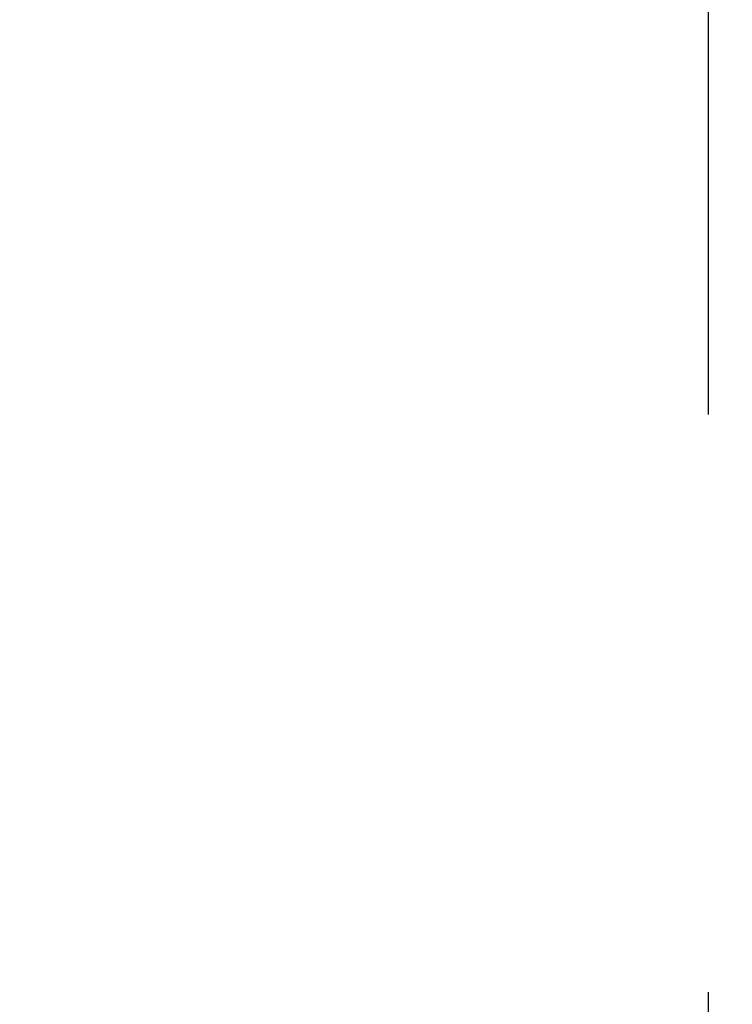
# Model space of a CAD drawing. Header units: inches. Extents: x 0 to 199, y 0 to 129.
# Tile 27 of 43: x 90.06 to 91.4, y 72.72 to 74.58. Entities that reach past the tile are written whole.
import ezdxf

# ---------------------------------------------------------------- set-up
doc = ezdxf.new("R2010")
doc.units = ezdxf.units.IN
doc.header["$LTSCALE"] = 10.923842
doc.header["$MEASUREMENT"] = 0
doc.linetypes.add('HIDDEN', pattern=[0.2, 0.1, -0.1])
doc.layers.get('0').update_dxf_attribs({"linetype": 'CONTINUOUS'})
doc.layers.add('DEFAULT_2', color=8, linetype='HIDDEN')
doc.layers.add('DIMENSIONS', color=7, linetype='CONTINUOUS')
doc.styles.get("Standard").update_dxf_attribs({"font": 'txt', "width": 0.8})
doc.dimstyles.new('DIMSTYLE_1', dxfattribs={"dimtxt": 0.876244, "dimasz": 1.168325, "dimexe": 0.09, "dimexo": 0.07, "dimgap": 0.0375, "dimtad": 0, "dimtih": 1, "dimtoh": 1, "dimzin": 4, "dimdsep": 46, "dimtxsty": 'Standard', "dimblk": '_FILLED', "dimblk1": '_FILLED', "dimblk2": '_FILLED', "dimcen": 0.09, "dimadec": 0, "dimazin": 0, "dimtfac": 1, "dimtofl": 0, "dimtmove": 0, "dimatfit": 3, "dimldrblk": '_FILLED', "dimfxl": 0, "dimtolj": 1, "dimtzin": 4, "dimarcsym": 0})

# ---------------------------------------------------------------- blocks, each defined once
blk = doc.blocks.new('_FILLED')
at = {"color": 0, "linetype": 'ByBlock'}
blk.add_solid([(0, 0), (-1, 0.2), (-1, -0.2)], dxfattribs=at)
blk = doc.blocks.new('*D13')
at = {"layer": 'DIMENSIONS', "color": 2, "linetype": 'Continuous'}
for p, q in [((88.545, 57.2458), (86.2084, 57.2458)), ((92.17, 57.2458), (94.5642, 57.2458))]:
    blk.add_line(p, q, dxfattribs=at)
at = {"layer": 'DIMENSIONS', "color": 2, "linetype": 'Continuous', "xscale": 1.1683254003, "yscale": 1.1683254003, "zscale": 1.1683254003}
blk.add_blockref('_FILLED', (88.545, 57.2458), dxfattribs=at)
at = {"layer": 'DIMENSIONS', "color": 2, "linetype": 'Continuous', "xscale": 1.1683254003, "yscale": 1.1683254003, "zscale": 1.1683254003, "rotation": 180}
blk.add_blockref('_FILLED', (92.17, 57.2458), dxfattribs=at)
at = {"layer": 'DIMENSIONS', "color": 2, "linetype": 'Continuous', "insert": (95.0023, 57.6839), "char_height": 0.87624, "width": 2.803981, "attachment_point": 1, "line_spacing_factor": 0.9}
blk.add_mtext('3.63', dxfattribs=at)

msp = doc.modelspace()

# ---------------------------------------------------------------- linework, layer by layer
at = {"layer": 'DEFAULT_2', "color": 8, "linetype": 'HIDDEN'}
msp.add_line((91.3575, 74.9298), (91.3575, 13.8258), dxfattribs=at)

# ---------------------------------------------------------------- dimensions: what is measured, and where the dimension line sits
at = {"layer": 'DIMENSIONS', "color": 2, "linetype": 'Continuous'}
dim = msp.add_linear_dim(base=(92.1700338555, 57.2457670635), p1=(88.5450338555, 45.2527541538), p2=(92.1700338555, 75.5037541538), dimstyle='DIMSTYLE_1', dxfattribs=at)
dim.commit()
dim.dimension.update_dxf_attribs({"geometry": '*D13', "text_midpoint": (96.4043237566, 57.2457670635), "dimtype": 160})

doc.saveas('drawing.dxf')
